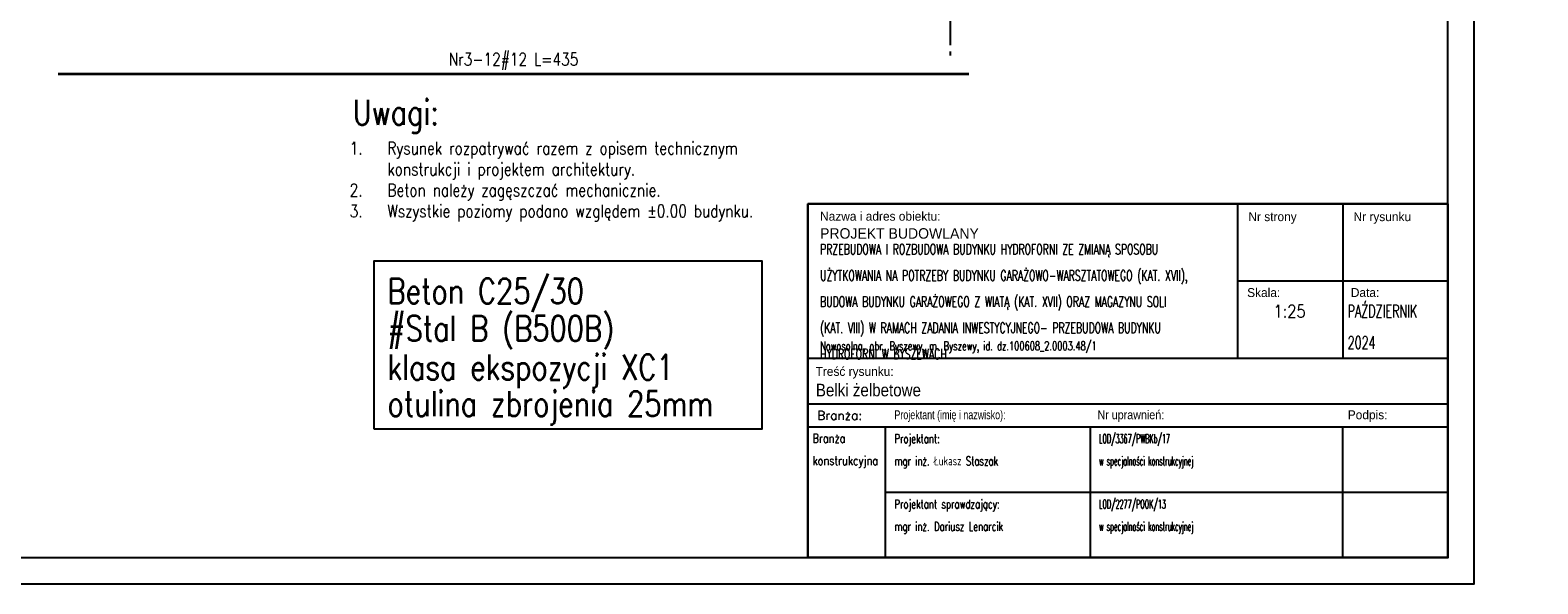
# Model space of a CAD drawing. Header units: millimetres. Extents: x 1295067 to 1326940, y -195766 to -188341.
# Tile 2 of 9: x 1298674 to 1305871, y -195766 to -193124. Entities that reach past the tile are written whole.
import ezdxf

# ---------------------------------------------------------------- set-up
doc = ezdxf.new("R2010")
doc.units = ezdxf.units.MM
doc.header["$LTSCALE"] = 250
doc.linetypes.add('CENTER2', pattern=[1.125, 0.75, -0.125, 0.125, -0.125])
for name, color, linetype in [('11 - opisy TXT2', 4, 'Continuous'), ('111 - opisy TXT3', 2, 'Continuous'), ('2 - linie odniesienia opisy', 8, 'Continuous'), ('44 - osie 2', 6, 'CENTER2'), ('8 - zbrojenie', 8, 'Continuous')]:
    doc.layers.add(name, color=color, linetype=linetype)
doc.styles.add('ROMANS', font='romans.shx', dxfattribs={"width": 0.85})
doc.styles.add('TXT2', font='simplex.shx', dxfattribs={"width": 0.8, "height": 60})
doc.styles.add('TXT3', font='simplex.shx', dxfattribs={"width": 0.8, "height": 120})
doc.styles.add('TXT5', font='simplex.shx', dxfattribs={"width": 0.8, "height": 120})
doc.dimstyles.new('wym zbr', dxfattribs={"dimtxt": 60, "dimasz": 35, "dimexe": 37.5, "dimexo": 37.5, "dimgap": 0.75, "dimtad": 0, "dimdec": 0, "dimlfac": 0.1, "dimzin": 0, "dimdsep": 46, "dimtxsty": 'TXT2', "dimblk1": 'OBLIQUE', "dimblk2": 'OBLIQUE', "dimsah": 1, "dimcen": -1.5, "dimdle": 25, "dimse1": 1, "dimse2": 1, "dimsd1": 1, "dimsd2": 1, "dimclrt": 4, "dimadec": 0, "dimazin": 0, "dimtfac": 0.75, "dimtdec": 0, "dimtix": 1, "dimtmove": 2, "dimatfit": 3, "dimldrblk": 'OBLIQUE', "dimfxl": 200, "dimfxlon": 1, "dimtvp": 0.75, "dimtolj": 1, "dimtzin": 0, "dimarcsym": 0})

# ---------------------------------------------------------------- blocks, each defined once
blk = doc.blocks.new('*D27')
at = {"layer": 'Defpoints', "color": 0, "transparency": 16777216}
for p in [(1298806.1, -193332.5), (1303156.1, -193332.5), (1303156.1, -193332.5)]:
    blk.add_point(p, dxfattribs=at)
at = {"layer": '8 - zbrojenie', "color": 4, "transparency": 16777216, "insert": (1300981.1, -193272.5), "char_height": 60, "attachment_point": 5, "style": 'TXT2'}
blk.add_mtext('\\A1;\\A1;Nr3-12#12 L=435', dxfattribs=at)
blk = doc.blocks.new('_OBLIQUE')
at = {"color": 0, "linetype": 'ByBlock'}
blk.add_line((-0.5, -0.5), (0.5, 0.5), dxfattribs=at)

msp = doc.modelspace()

# ---------------------------------------------------------------- linework, layer by layer
for p, q in [((1304437.77, -193952.68), (1304437.77, -194689.08)), ((1304939.64, -193952.68), (1304939.64, -194689.08)), ((1302386.66, -194689.08), (1305441.51, -194689.08)), ((1302386.66, -194907.29), (1305441.51, -194907.29)), ((1302386.66, -195016.39), (1305441.51, -195016.39)), ((1302386.66, -195016.39), (1305441.51, -195016.39)), ((1302757.61, -195641.39), (1302757.61, -195016.39)), ((1303735.91, -195641.39), (1303735.91, -195016.39)), ((1304939.64, -195641.39), (1304939.64, -195016.39)), ((1302757.61, -195328.89), (1305441.51, -195328.89))]:
    msp.add_line(p, q)
at = {"lineweight": 30}
msp.add_lwpolyline([(1302386.66, -195641.39), (1305441.51, -195641.39), (1305441.51, -193952.68), (1302386.66, -193952.68)], close=True, dxfattribs=at)
msp.add_lwpolyline([(1305441.51, -194320.88), (1304437.77, -194320.88)])
at = {"layer": '111 - opisy TXT3'}
msp.add_lwpolyline([(1295691.51, -195641.39), (1305441.51, -195641.39), (1305441.51, -188466.39), (1295691.51, -188466.39)], close=True, dxfattribs=at)
at = {"layer": '2 - linie odniesienia opisy'}
for points in [[(1295066.51, -195766.39), (1305566.51, -195766.39), (1305566.51, -188341.39), (1295066.51, -188341.39)], [(1300313.99, -195027.01), (1302168.4, -195027.01), (1302168.4, -194225.46), (1300313.99, -194225.46)]]:
    msp.add_lwpolyline(points, close=True, dxfattribs=at)
at = {"layer": '2 - linie odniesienia opisy', "const_width": 12}
msp.add_lwpolyline([(1298806.07, -193332.48), (1303156.07, -193332.48)], dxfattribs=at)
at = {"layer": '44 - osie 2'}
msp.add_line((1303065.06, -189351.13), (1303065.06, -193244.19), dxfattribs=at)

# ---------------------------------------------------------------- texts
at = {"lineweight": 15, "char_height": 42.5, "width": 3150.0513, "attachment_point": 1, "line_spacing_factor": 1.5, "style": 'ROMANS'}
for s, insert in [('\\A1;{\\FIC-Romans;\\W1;Nazwa i adres obiektu:}', (1302444.69, -193990.45)), ('\\A1;{\\FIC-Romans;\\W1;Nr strony}', (1304489.37, -193992.53)), ('\\A1;{\\FIC-Romans;\\W1;Nr rysunku}', (1304991.23, -193992.53)), ('\\A1;{\\FIC-Romans;\\W1;Skala:}', (1304483.43, -194354.82)), ('\\A1;{\\FIC-Romans;\\W1;Data:}', (1304978.41, -194354.62)), ('\\pt85;{\\W0.68;Nowosolna, obr. Byszewy, m. Byszewy, id. dz.100608_2.0003.48/1}', (1302444.69, -194609.28)), ('\\A1;{\\FIC-Romans;\\W1;Treść rysunku:}', (1302423.16, -194731.12)), ('\\A1;{\\W1;Branża:}', (1302430.84, -194941.3)), ('\\A1;{\\FIC-Romans;\\W0.75;Projektant (imię i nazwisko):}', (1302799.53, -194938.24)), ('\\A1;{\\FIC-Romans;\\W0.9;Nr uprawnień:}', (1303768.96, -194938.24)), ('\\A1;{\\FIC-Romans;\\W1;Podpis:}', (1304963.8, -194938.24)), ('\\A1;{\\W0.8;Branża\\Pkonstrukcyjna}', (1302408.3, -195050.4)), ('\\A1;{\\W0.7;Projektant:\\Pmgr inż. Łukasz Staszak}', (1302799.53, -195052.18)), ('{\\W0.5;LOD/3367/PWBKb/17 \\Pw specjalności konstrukcyjnej}', (1303776.14, -195052.18)), ('\\A1;{\\W0.7;Projektant sprawdzający:\\Pmgr inż. Dariusz Lenarcik^I}', (1302799.53, -195364.68)), ('{\\W0.5;LOD/2277/POOK/13 \\Pw specjalności konstrukcyjnej}', (1303776.14, -195364.68))]:
    msp.add_mtext(s, dxfattribs=dict(at, insert=insert))
at = {"lineweight": 30, "width": 3150.0513, "attachment_point": 1, "line_spacing_factor": 1.5, "style": 'ROMANS'}
for s, insert, char_height in [('\\A1;{\\Fic-romans.shx;\\W1;PROJEKT BUDOWLANY}', (1302444.69, -194068.8), 50), ('{\\W0.65;PRZEBUDOWA I ROZBUDOWA BUDYNKU HYDROFORNI ZE ZMIANĄ SPOSOBU \\PUŻYTKOWANIA NA POTRZEBY BUDYNKU GARAŻOWO-WARSZTATOWEGO (KAT. XVII), \\PBUDOWA BUDYNKU GARAŻOWEGO Z WIATĄ (KAT. XVII) ORAZ MAGAZYNU SOLI \\P(KAT. VIII) W RAMACH ZADANIA INWESTYCYJNEGO- PRZEBUDOWA BUDYNKU \\PHYDROFORNI W BYSZEWACH}', (1302444.69, -194144.33), 50), ('\\A1;1:25', (1304609.13, -194434.88), 60), ('\\A1;{\\W0.65;PAŹDZIERNIK \\P2024}', (1304962.91, -194434.88), 60), ('\\A1;{\\Fic-romans|c238;\\W0.9;Belki żelbetowe}', (1302424.57, -194811.38), 60)]:
    msp.add_mtext(s, dxfattribs=dict(at, insert=insert, char_height=char_height))
at = {"layer": '11 - opisy TXT2', "insert": (1300199.28, -193656.75), "char_height": 60, "width": 2323.7011, "attachment_point": 1, "style": 'TXT2'}
msp.add_mtext('\\pi-180,l180,t180;1.^IRysunek rozpatrywać razem z opisem technicznym konstrukcji i projektem architektury. \\P2.^IBeton należy zagęszczać mechanicznie.\\P3.^IWszystkie poziomy podano względem ±0.00 budynku.', dxfattribs=at)
at = {"layer": '111 - opisy TXT3', "width": 0.8}
for s, style, p in [('Uwagi:', 'TXT3', (1300213.69, -193575.88)), ('Beton C25/30', 'TXT5', (1300379.62, -194428.86)), ('#Stal B (B500B)', 'TXT5', (1300379.62, -194606.79)), ('klasa ekspozycji XC1', 'TXT5', (1300379.62, -194792.37)), ('otulina zbrojenia 25mm', 'TXT5', (1300379.62, -194966.74))]:
    msp.add_text(s, height=120, dxfattribs=dict(at, style=style)).set_placement(p)

# ---------------------------------------------------------------- dimensions: what is measured, and where the dimension line sits
at = {"layer": '8 - zbrojenie'}
dim = msp.add_linear_dim(base=(1303156.07, -193332.48), p1=(1298806.07, -193332.48), p2=(1303156.07, -193332.48), text='\\A1;Nr3-12#12 L=<>', dimstyle='wym zbr', override={"dimtxsty": 'TXT2', "dimldrblk": 'OBLIQUE'}, dxfattribs=at)
dim.commit()
dim.dimension.update_dxf_attribs({"geometry": '*D27', "text_midpoint": (1300981.07, -193272.48)})

doc.saveas('drawing.dxf')
